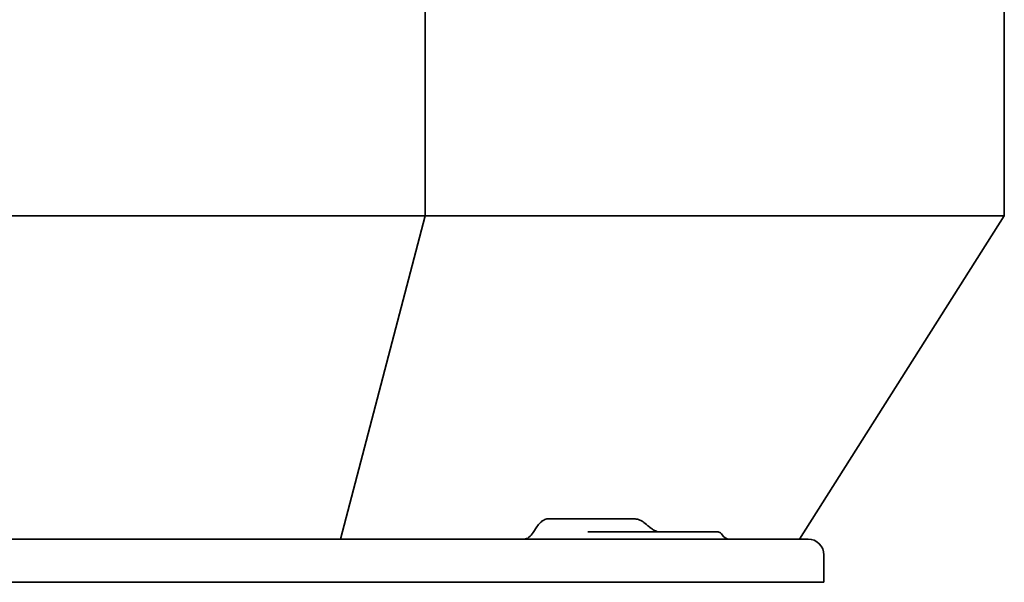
# Model space of a CAD drawing. Header units: millimetres. Extents: x 287 to 973, y 250 to 640.
# Tile 6 of 11: x 631 to 973, y 250 to 445. Entities that reach past the tile are written whole.
import ezdxf

# ---------------------------------------------------------------- set-up
doc = ezdxf.new("R2010")
doc.units = ezdxf.units.MM
doc.header["$LTSCALE"] = 3
doc.layers.add('Krawędzie widoczne(ISO)', color=7, linetype='Continuous', lineweight=35, true_color=0x262659)

msp = doc.modelspace()

# ---------------------------------------------------------------- linework, layer by layer
at = {"layer": 'Krawędzie widoczne(ISO)'}
for p, q in [((771.87, 377.5), (771.87, 589.5)), ((972.5, 377.5), (972.5, 589.5)), ((488.13, 377.5), (771.87, 377.5)), ((771.87, 377.5), (742.46, 265.5)), ((771.87, 377.5), (972.5, 377.5)), ((972.5, 377.5), (901.5, 265.5)), ((810.54, 269.74), (809.26, 267.72)), ((822.33, 272.5), (814.27, 272.5)), ((844.15, 272.5), (822.33, 272.5)), ((842.29, 268), (828.19, 268)), ((872.97, 268), (842.29, 268)), ((900, 265.5), (360, 265.5)), ((900, 265.5), (904.5, 265.5)), ((910, 260), (910, 250.5)), ((900, 250.5), (360, 250.5)), ((900, 250.5), (910, 250.5))]:
    msp.add_line(p, q, dxfattribs=at)
for centre, radius, start, end in [((877.3, 268.5), 3, 210.0024, 270), ((904.5, 260), 5.5, 0, 90)]:
    msp.add_arc(centre, radius, start, end, dxfattribs=at)
msp.add_ellipse((807.55, 268.5), major_axis=(-2.02, -2.8), ratio=0.53447, start_param=0.367622, end_param=1.676619, dxfattribs=at)
for points, knots in [([(814.27, 272.5), (814.07, 272.5), (813.86, 272.47), (813.39, 272.33), (813.15, 272.23), (812.59, 271.91), (812.2, 271.65), (811.3, 270.79), (810.88, 270.27), (810.54, 269.74)], [-0.6391125, -0.6391125, -0.6391125, -0.6391125, -0.5110038, -0.5110038, -0.3727631, -0.3727631, -0.1904952, -0.1904952, 0, 0, 0, 0]), ([(844.15, 272.5), (844.7, 272.5), (845.27, 272.41), (846.33, 272.05), (846.85, 271.79), (847.4, 271.4), (847.48, 271.33), (847.57, 271.26)], [0, 0, 0, 0, 0.1698819, 0.1698819, 0.3430074, 0.3430074, 0.3763072, 0.3763072, 0.3763072, 0.3763072]), ([(850.41, 269.02), (850.68, 268.83), (850.97, 268.65), (851.55, 268.36), (851.84, 268.25), (852.49, 268.05), (852.83, 268), (853.06, 268)], [0, 0, 0, 0, 0.1237591, 0.1237591, 0.2470539, 0.2470539, 0.420846, 0.420846, 0.420846, 0.420846]), ([(872.97, 268), (873.08, 268), (873.19, 267.99), (873.41, 267.95), (873.51, 267.93), (873.81, 267.83), (874.01, 267.72), (874.39, 267.44), (874.57, 267.23), (874.7, 267)], [0, 0, 0, 0, 0.0331108, 0.0331108, 0.0653686, 0.0653686, 0.1286796, 0.1286796, 0.2084818, 0.2084818, 0.2084818, 0.2084818])]:
    msp.add_open_spline(points, degree=3, knots=knots, dxfattribs=at)
for points in [[(847.57, 271.26), (847.57, 271.26), (847.58, 271.26), (847.58, 271.25)], [(847.58, 271.25), (848.22, 270.74), (848.86, 270.23), (849.5, 269.72)], [(849.5, 269.72), (849.79, 269.49), (850.09, 269.27), (850.39, 269.04)]]:
    msp.add_open_spline(points, degree=3, dxfattribs=at)

doc.saveas('drawing.dxf')
